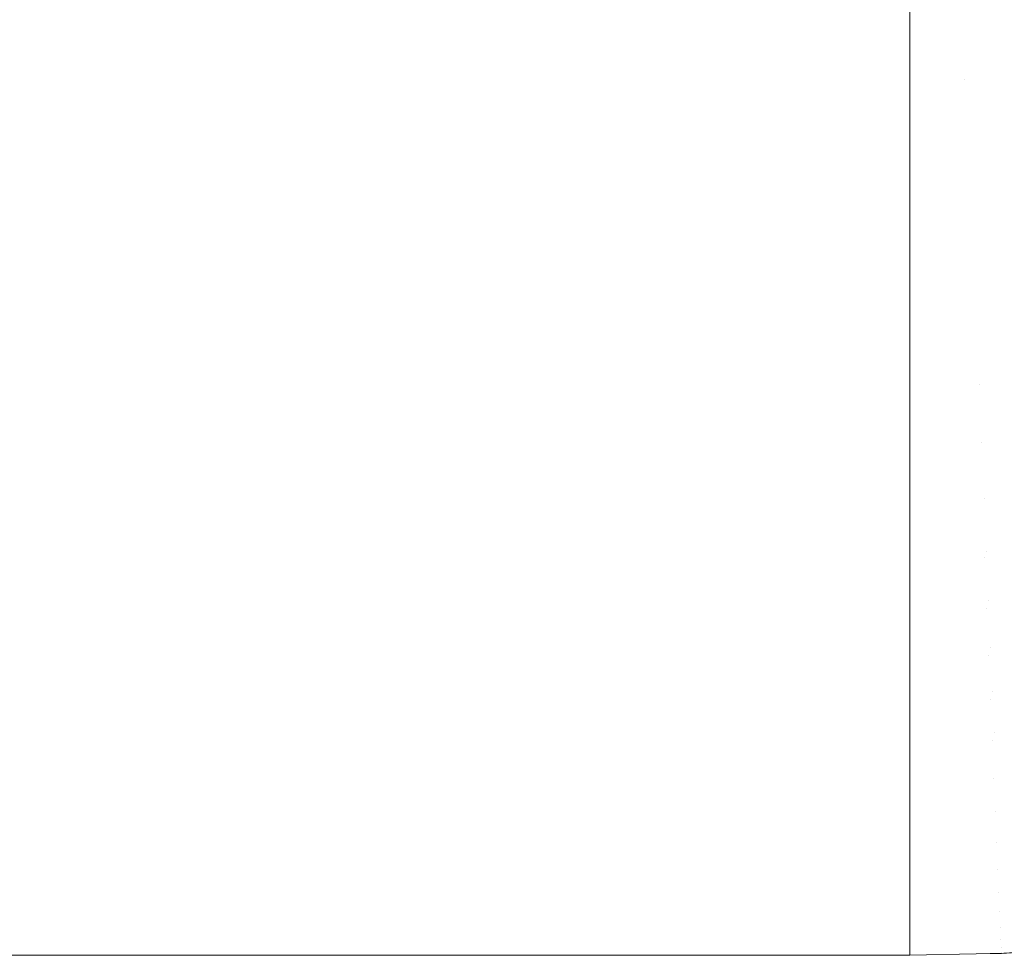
# Model space of a CAD drawing. Header units: centimetres. Extents: x -25.9 to 27.4, y -28.2 to -26.4.
# Tile 164 of 199: x 27.2303 to 27.2758, y -28.16 to -28.1167. Entities that reach past the tile are written whole.
import ezdxf

# ---------------------------------------------------------------- set-up
doc = ezdxf.new("R2010")
doc.units = ezdxf.units.CM
doc.header["$LTSCALE"] = 2.54
doc.layers.add('Lucido design-1', color=7, linetype='Continuous')

# ---------------------------------------------------------------- blocks, each defined once
blk = doc.blocks.new('Gruppo-4-1')
at = {"color": 7, "linetype": 'Continuous', "lineweight": 9}
for points, invisible_edges in [([(27.271439, -28.117347, 539.738133), (27.271439, -28.115074, 539.736566), (27.273841, -28.115021, 539.736566), (27.273987, -28.11836, 539.738869)], 14), ([(27.27653, -28.118193, 539.738869), (27.273987, -28.11836, 539.738869), (27.273841, -28.115021, 539.736566), (27.276239, -28.114864, 539.736566)], 15), ([(27.271439, -28.115074, 539.736566), (27.271439, -28.117347, 539.738133), (-25.828561, -28.117347, 539.738133), (-25.828561, -28.115074, 539.736566)], 10), ([(27.276196, -28.11589, 540.50282), (27.273819, -28.116042, 540.50282), (27.273966, -28.119497, 540.500369), (27.276489, -28.119336, 540.500369)], 15), ([(-25.828561, -28.116092, 540.50282), (-25.828561, -28.119462, 540.500431), (27.271439, -28.119462, 540.500431), (27.271439, -28.116092, 540.50282)], 10), ([(27.273966, -28.119497, 540.500369), (27.273819, -28.116042, 540.50282), (27.271439, -28.116092, 540.50282), (27.271439, -28.119462, 540.500431)], 11), ([(-25.828561, -28.118416, 539.738869), (-25.828561, -28.117347, 539.738133), (27.271439, -28.117347, 539.738133), (27.271439, -28.118416, 539.738869)], 10), ([(27.273987, -28.11836, 539.738869), (27.271439, -28.118416, 539.738869), (27.271439, -28.117347, 539.738133)], 9), ([(27.276817, -28.121477, 539.741346), (27.27413, -28.121653, 539.741346), (27.273987, -28.11836, 539.738869), (27.27653, -28.118193, 539.738869)], 15), ([(27.271439, -28.118416, 539.738869), (27.271439, -28.120866, 539.740711), (-25.828561, -28.120866, 539.740711), (-25.828561, -28.118416, 539.738869)], 10), ([(27.271439, -28.120866, 539.740711), (27.271439, -28.118416, 539.738869), (27.273987, -28.11836, 539.738869), (27.27413, -28.121653, 539.741346)], 14), ([(27.271439, -28.11955, 540.500369), (27.271439, -28.119462, 540.500431), (-25.828561, -28.119462, 540.500431), (-25.828561, -28.11955, 540.500369)], 10), ([(27.271439, -28.121345, 540.499007), (27.271439, -28.11955, 540.500369), (-25.828561, -28.11955, 540.500369), (-25.828561, -28.121345, 540.499007)], 10), ([(27.271439, -28.119462, 540.500431), (27.271439, -28.11955, 540.500369), (27.273966, -28.119497, 540.500369)], 10), ([(27.273966, -28.119497, 540.500369), (27.271439, -28.11955, 540.500369), (27.271439, -28.121345, 540.499007), (27.274042, -28.12129, 540.499007)], 13), ([(27.276489, -28.119336, 540.500369), (27.273966, -28.119497, 540.500369), (27.274042, -28.12129, 540.499007), (27.276641, -28.121124, 540.499007)], 15), ([(-25.828561, -28.121712, 539.741346), (-25.828561, -28.120866, 539.740711), (27.271439, -28.120866, 539.740711), (27.271439, -28.121712, 539.741346)], 10), ([(27.27413, -28.121653, 539.741346), (27.271439, -28.121712, 539.741346), (27.271439, -28.120866, 539.740711)], 9), ([(-25.828561, -28.121345, 540.499007), (-25.828561, -28.122808, 540.49782), (27.271439, -28.122808, 540.49782), (27.271439, -28.121345, 540.499007)], 10), ([(27.274042, -28.12129, 540.499007), (27.271439, -28.121345, 540.499007), (27.271439, -28.122808, 540.49782)], 9), ([(27.271439, -28.122808, 540.49782), (27.271439, -28.124614, 540.496355), (27.274181, -28.124556, 540.496355), (27.274042, -28.12129, 540.499007)], 14), ([(27.276641, -28.121124, 540.499007), (27.274042, -28.12129, 540.499007), (27.274181, -28.124556, 540.496355), (27.276918, -28.124382, 540.496355)], 15), ([(27.271439, -28.121712, 539.741346), (27.271439, -28.124271, 539.743439), (-25.828561, -28.124271, 539.743439), (-25.828561, -28.121712, 539.741346)], 10), ([(27.271439, -28.124271, 539.743439), (27.271439, -28.121712, 539.741346), (27.27413, -28.121653, 539.741346), (27.274268, -28.124799, 539.743921)], 14), ([(27.277092, -28.124614, 539.743921), (27.274268, -28.124799, 539.743921), (27.27413, -28.121653, 539.741346), (27.276817, -28.121477, 539.741346)], 15), ([(27.271439, -28.124614, 540.496355), (27.271439, -28.122808, 540.49782), (-25.828561, -28.122808, 540.49782), (-25.828561, -28.124614, 540.496355)], 10), ([(-25.828561, -28.124861, 539.743921), (-25.828561, -28.124271, 539.743439), (27.271439, -28.124271, 539.743439), (27.271439, -28.124861, 539.743921)], 10), ([(-25.828561, -28.124614, 540.496355), (-25.828561, -28.126053, 540.495084), (27.271439, -28.126053, 540.495084), (27.271439, -28.124614, 540.496355)], 10), ([(27.274268, -28.124799, 539.743921), (27.271439, -28.124861, 539.743921), (27.271439, -28.124271, 539.743439)], 9), ([(27.274181, -28.124556, 540.496355), (27.271439, -28.124614, 540.496355), (27.271439, -28.126053, 540.495084)], 9), ([(27.271439, -28.126053, 540.495084), (27.271439, -28.127782, 540.493556), (27.274315, -28.127721, 540.493556), (27.274181, -28.124556, 540.496355)], 14), ([(27.276918, -28.124382, 540.496355), (27.274181, -28.124556, 540.496355), (27.274315, -28.127721, 540.493556), (27.277187, -28.127538, 540.493556)], 15), ([(27.277357, -28.127647, 539.746625), (27.274401, -28.127841, 539.746625), (27.274268, -28.124799, 539.743921), (27.277092, -28.124614, 539.743921)], 15), ([(27.271439, -28.124861, 539.743921), (27.271439, -28.127553, 539.746312), (-25.828561, -28.127553, 539.746312), (-25.828561, -28.124861, 539.743921)], 10), ([(27.271439, -28.127553, 539.746312), (27.271439, -28.124861, 539.743921), (27.274268, -28.124799, 539.743921), (27.274401, -28.127841, 539.746625)], 14), ([(27.271439, -28.127782, 540.493556), (27.271439, -28.126053, 540.495084), (-25.828561, -28.126053, 540.495084), (-25.828561, -28.127782, 540.493556)], 10), ([(-25.828561, -28.127905, 539.746625), (-25.828561, -28.127553, 539.746312), (27.271439, -28.127553, 539.746312), (27.271439, -28.127905, 539.746625)], 10), ([(-25.828561, -28.127782, 540.493556), (-25.828561, -28.129179, 540.492213), (27.271439, -28.129179, 540.492213), (27.271439, -28.127782, 540.493556)], 10), ([(27.274401, -28.127841, 539.746625), (27.271439, -28.127905, 539.746625), (27.271439, -28.127553, 539.746312)], 9), ([(27.274315, -28.127721, 540.493556), (27.271439, -28.127782, 540.493556), (27.271439, -28.129179, 540.492213)], 9), ([(27.271439, -28.129179, 540.492213), (27.271439, -28.130825, 540.49063), (27.274444, -28.130761, 540.49063), (27.274315, -28.127721, 540.493556)], 14), ([(27.277187, -28.127538, 540.493556), (27.274315, -28.127721, 540.493556), (27.274444, -28.130761, 540.49063), (27.277445, -28.13057, 540.49063)], 15), ([(27.277613, -28.130571, 539.749452), (27.274529, -28.130773, 539.749452), (27.274401, -28.127841, 539.746625), (27.277357, -28.127647, 539.746625)], 15), ([(27.271439, -28.127905, 539.746625), (27.271439, -28.130708, 539.749325), (-25.828561, -28.130708, 539.749325), (-25.828561, -28.127905, 539.746625)], 10), ([(27.271439, -28.130708, 539.749325), (27.271439, -28.127905, 539.746625), (27.274401, -28.127841, 539.746625), (27.274529, -28.130773, 539.749452)], 14), ([(27.271439, -28.130825, 540.49063), (27.271439, -28.129179, 540.492213), (-25.828561, -28.129179, 540.492213), (-25.828561, -28.130825, 540.49063)], 10), ([(-25.828561, -28.13084, 539.749452), (-25.828561, -28.130708, 539.749325), (27.271439, -28.130708, 539.749325), (27.271439, -28.13084, 539.749452)], 10), ([(-25.828561, -28.130825, 540.49063), (-25.828561, -28.13218, 540.489212), (27.271439, -28.13218, 540.489212), (27.271439, -28.130825, 540.49063)], 10), ([(-25.828561, -28.13366, 539.7524), (-25.828561, -28.13084, 539.749452), (27.271439, -28.13084, 539.749452), (27.271439, -28.13366, 539.7524)], 10), ([(27.274529, -28.130773, 539.749452), (27.271439, -28.13084, 539.749452), (27.271439, -28.130708, 539.749325)], 9), ([(27.274444, -28.130761, 540.49063), (27.271439, -28.130825, 540.49063), (27.271439, -28.13218, 540.489212)], 9), ([(27.271439, -28.13218, 540.489212), (27.271439, -28.133739, 540.48758), (27.274568, -28.133672, 540.48758), (27.274444, -28.130761, 540.49063)], 14), ([(27.274652, -28.13359, 539.7524), (27.271439, -28.13366, 539.7524), (27.271439, -28.13084, 539.749452), (27.274529, -28.130773, 539.749452)], 13), ([(27.277445, -28.13057, 540.49063), (27.274444, -28.130761, 540.49063), (27.274568, -28.133672, 540.48758), (27.277692, -28.133473, 540.48758)], 15), ([(27.277858, -28.13338, 539.7524), (27.274652, -28.13359, 539.7524), (27.274529, -28.130773, 539.749452), (27.277613, -28.130571, 539.749452)], 15), ([(27.271439, -28.133739, 540.48758), (27.271439, -28.13218, 540.489212), (-25.828561, -28.13218, 540.489212), (-25.828561, -28.133739, 540.48758)], 10), ([(27.271439, -28.13366, 539.7524), (27.271439, -28.133726, 539.752476), (-25.828561, -28.133726, 539.752476), (-25.828561, -28.13366, 539.7524)], 10), ([(-25.828561, -28.136359, 539.755464), (-25.828561, -28.133726, 539.752476), (27.271439, -28.133726, 539.752476), (27.271439, -28.136359, 539.755464)], 10), ([(27.274652, -28.13359, 539.7524), (27.274769, -28.136287, 539.755464), (27.271439, -28.136359, 539.755464), (27.271439, -28.133726, 539.752476)], 11), ([(27.271439, -28.133726, 539.752476), (27.271439, -28.13366, 539.7524), (27.274652, -28.13359, 539.7524)], 10), ([(27.274568, -28.133672, 540.48758), (27.271439, -28.133739, 540.48758), (27.271439, -28.135051, 540.486086)], 9), ([(27.271439, -28.135051, 540.486086), (27.271439, -28.136519, 540.484414), (27.274686, -28.13645, 540.484414), (27.274568, -28.133672, 540.48758)], 14), ([(27.277692, -28.133473, 540.48758), (27.274568, -28.133672, 540.48758), (27.274686, -28.13645, 540.484414), (27.277928, -28.136243, 540.484414)], 15), ([(27.278094, -28.136069, 539.755464), (27.274769, -28.136287, 539.755464), (27.274652, -28.13359, 539.7524), (27.277858, -28.13338, 539.7524)], 15), ([(-25.828561, -28.133739, 540.48758), (-25.828561, -28.135051, 540.486086), (27.271439, -28.135051, 540.486086), (27.271439, -28.133739, 540.48758)], 10), ([(27.271439, -28.136519, 540.484414), (27.271439, -28.135051, 540.486086), (-25.828561, -28.135051, 540.486086), (-25.828561, -28.136519, 540.484414)], 10), ([(27.271439, -28.136359, 539.755464), (27.271439, -28.136599, 539.755759), (-25.828561, -28.136599, 539.755759), (-25.828561, -28.136359, 539.755464)], 10), ([(27.274769, -28.136287, 539.755464), (27.274882, -28.138859, 539.758638), (27.271439, -28.138934, 539.758638), (27.271439, -28.136599, 539.755759)], 11), ([(27.271439, -28.136599, 539.755759), (27.271439, -28.136359, 539.755464), (27.274769, -28.136287, 539.755464)], 10), ([(27.274686, -28.13645, 540.484414), (27.271439, -28.136519, 540.484414), (27.271439, -28.137786, 540.482842)], 9), ([(27.271439, -28.137786, 540.482842), (27.271439, -28.13916, 540.481137), (27.274798, -28.139089, 540.481137), (27.274686, -28.13645, 540.484414)], 14), ([(27.277928, -28.136243, 540.484414), (27.274686, -28.13645, 540.484414), (27.274798, -28.139089, 540.481137), (27.278152, -28.138875, 540.481137)], 15), ([(27.278318, -28.138634, 539.758638), (27.274882, -28.138859, 539.758638), (27.274769, -28.136287, 539.755464), (27.278094, -28.136069, 539.755464)], 15), ([(-25.828561, -28.136519, 540.484414), (-25.828561, -28.137786, 540.482842), (27.271439, -28.137786, 540.482842), (27.271439, -28.136519, 540.484414)], 10), ([(-25.828561, -28.138934, 539.758638), (-25.828561, -28.136599, 539.755759), (27.271439, -28.136599, 539.755759), (27.271439, -28.138934, 539.758638)], 10), ([(27.271439, -28.13916, 540.481137), (27.271439, -28.137786, 540.482842), (-25.828561, -28.137786, 540.482842), (-25.828561, -28.13916, 540.481137)], 10), ([(27.278531, -28.141069, 539.761917), (27.274988, -28.141302, 539.761917), (27.274882, -28.138859, 539.758638), (27.278318, -28.138634, 539.758638)], 15), ([(27.271439, -28.138934, 539.758638), (27.271439, -28.139326, 539.759164), (-25.828561, -28.139326, 539.759164), (-25.828561, -28.138934, 539.758638)], 10), ([(-25.828561, -28.13916, 540.481137), (-25.828561, -28.140382, 540.479484), (27.271439, -28.140382, 540.479484), (27.271439, -28.13916, 540.481137)], 10), ([(27.274882, -28.138859, 539.758638), (27.274988, -28.141302, 539.761917), (27.271439, -28.141379, 539.761917), (27.271439, -28.139326, 539.759164)], 11), ([(27.271439, -28.139326, 539.759164), (27.271439, -28.138934, 539.758638), (27.274882, -28.138859, 539.758638)], 10), ([(27.274904, -28.141585, 540.477756), (27.274798, -28.139089, 540.481137), (27.271439, -28.13916, 540.481137), (27.271439, -28.140382, 540.479484)], 11), ([(27.278152, -28.138875, 540.481137), (27.274798, -28.139089, 540.481137), (27.274904, -28.141585, 540.477756), (27.278364, -28.141365, 540.477756)], 15), ([(-25.828561, -28.141379, 539.761917), (-25.828561, -28.139326, 539.759164), (27.271439, -28.139326, 539.759164), (27.271439, -28.141379, 539.761917)], 10), ([(27.271439, -28.141659, 540.477756), (27.271439, -28.140382, 540.479484), (-25.828561, -28.140382, 540.479484), (-25.828561, -28.141659, 540.477756)], 10), ([(27.271439, -28.140382, 540.479484), (27.271439, -28.141659, 540.477756), (27.274904, -28.141585, 540.477756)], 10), ([(27.271439, -28.141379, 539.761917), (27.271439, -28.141903, 539.762684), (-25.828561, -28.141903, 539.762684), (-25.828561, -28.141379, 539.761917)], 10), ([(27.274988, -28.141302, 539.761917), (27.275089, -28.14361, 539.765297), (27.271439, -28.14369, 539.765297), (27.271439, -28.141903, 539.762684)], 11), ([(27.271439, -28.141903, 539.762684), (27.271439, -28.141379, 539.761917), (27.274988, -28.141302, 539.761917)], 10), ([(27.278364, -28.141365, 540.477756), (27.274904, -28.141585, 540.477756), (27.275004, -28.143935, 540.474275), (27.278563, -28.143708, 540.474275)], 15), ([(27.278733, -28.143371, 539.765297), (27.275089, -28.14361, 539.765297), (27.274988, -28.141302, 539.761917), (27.278531, -28.141069, 539.761917)], 15), ([(-25.828561, -28.141659, 540.477756), (-25.828561, -28.142833, 540.476019), (27.271439, -28.142833, 540.476019), (27.271439, -28.141659, 540.477756)], 10), ([(-25.828561, -28.14369, 539.765297), (-25.828561, -28.141903, 539.762684), (27.271439, -28.141903, 539.762684), (27.271439, -28.14369, 539.765297)], 10), ([(27.275004, -28.143935, 540.474275), (27.274904, -28.141585, 540.477756), (27.271439, -28.141659, 540.477756), (27.271439, -28.142833, 540.476019)], 11), ([(27.271439, -28.144011, 540.474275), (27.271439, -28.142833, 540.476019), (-25.828561, -28.142833, 540.476019), (-25.828561, -28.144011, 540.474275)], 10), ([(27.271439, -28.142833, 540.476019), (27.271439, -28.144011, 540.474275), (27.275004, -28.143935, 540.474275)], 10), ([(27.271439, -28.14369, 539.765297), (27.271439, -28.144324, 539.766313), (-25.828561, -28.144324, 539.766313), (-25.828561, -28.14369, 539.765297)], 10), ([(27.275089, -28.14361, 539.765297), (27.275184, -28.14578, 539.768772), (27.271439, -28.145862, 539.768772), (27.271439, -28.144324, 539.766313)], 11), ([(27.271439, -28.144324, 539.766313), (27.271439, -28.14369, 539.765297), (27.275089, -28.14361, 539.765297)], 10), ([(27.278563, -28.143708, 540.474275), (27.275004, -28.143935, 540.474275), (27.275098, -28.146135, 540.470703), (27.27875, -28.145902, 540.470703)], 15), ([(27.278922, -28.145535, 539.768772), (27.275184, -28.14578, 539.768772), (27.275089, -28.14361, 539.765297), (27.278733, -28.143371, 539.765297)], 15), ([(-25.828561, -28.144011, 540.474275), (-25.828561, -28.145134, 540.472453), (27.271439, -28.145134, 540.472453), (27.271439, -28.144011, 540.474275)], 10), ([(27.275098, -28.146135, 540.470703), (27.275004, -28.143935, 540.474275), (27.271439, -28.144011, 540.474275), (27.271439, -28.145134, 540.472453)], 11), ([(-25.828561, -28.145862, 539.768772), (-25.828561, -28.144324, 539.766313), (27.271439, -28.144324, 539.766313), (27.271439, -28.145862, 539.768772)], 10), ([(27.271439, -28.146212, 540.470703), (27.271439, -28.145134, 540.472453), (-25.828561, -28.145134, 540.472453), (-25.828561, -28.146212, 540.470703)], 10), ([(27.271439, -28.145134, 540.472453), (27.271439, -28.146212, 540.470703), (27.275098, -28.146135, 540.470703)], 10), ([(27.279099, -28.147558, 539.772337), (27.275272, -28.147808, 539.772337), (27.275184, -28.14578, 539.768772), (27.278922, -28.145535, 539.768772)], 15), ([(27.271439, -28.145862, 539.768772), (27.271439, -28.146586, 539.770043), (-25.828561, -28.146586, 539.770043), (-25.828561, -28.145862, 539.768772)], 10), ([(27.275184, -28.14578, 539.768772), (27.275272, -28.147808, 539.772337), (27.271439, -28.147892, 539.772337), (27.271439, -28.146586, 539.770043)], 11), ([(27.271439, -28.146586, 539.770043), (27.271439, -28.145862, 539.768772), (27.275184, -28.14578, 539.768772)], 10), ([(27.27875, -28.145902, 540.470703), (27.275098, -28.146135, 540.470703), (27.275184, -28.148181, 540.467045), (27.278924, -28.147943, 540.467045)], 15), ([(-25.828561, -28.146212, 540.470703), (-25.828561, -28.147282, 540.468792), (27.271439, -28.147282, 540.468792), (27.271439, -28.146212, 540.470703)], 10), ([(27.275184, -28.148181, 540.467045), (27.275098, -28.146135, 540.470703), (27.271439, -28.146212, 540.470703), (27.271439, -28.147282, 540.468792)], 11), ([(-25.828561, -28.147892, 539.772337), (-25.828561, -28.146586, 539.770043), (27.271439, -28.146586, 539.770043), (27.271439, -28.147892, 539.772337)], 10), ([(27.271439, -28.148261, 540.467045), (27.271439, -28.147282, 540.468792), (-25.828561, -28.147282, 540.468792), (-25.828561, -28.148261, 540.467045)], 10), ([(27.271439, -28.147282, 540.468792), (27.271439, -28.148261, 540.467045), (27.275184, -28.148181, 540.467045)], 10), ([(27.275272, -28.147808, 539.772337), (27.275355, -28.14969, 539.775984), (27.271439, -28.149776, 539.775984), (27.271439, -28.148683, 539.773868)], 11), ([(27.271439, -28.148683, 539.773868), (27.271439, -28.147892, 539.772337), (27.275272, -28.147808, 539.772337)], 10), ([(27.279263, -28.149434, 539.775984), (27.275355, -28.14969, 539.775984), (27.275272, -28.147808, 539.772337), (27.279099, -28.147558, 539.772337)], 15), ([(27.271439, -28.147892, 539.772337), (27.271439, -28.148683, 539.773868), (-25.828561, -28.148683, 539.773868), (-25.828561, -28.147892, 539.772337)], 10), ([(-25.828561, -28.148261, 540.467045), (-25.828561, -28.149273, 540.465044), (27.271439, -28.149273, 540.465044), (27.271439, -28.148261, 540.467045)], 10), ([(27.275265, -28.15007, 540.463308), (27.275184, -28.148181, 540.467045), (27.271439, -28.148261, 540.467045), (27.271439, -28.149273, 540.465044)], 11), ([(27.278924, -28.147943, 540.467045), (27.275184, -28.148181, 540.467045), (27.275265, -28.15007, 540.463308), (27.279084, -28.149827, 540.463308)], 15), ([(-25.828561, -28.149776, 539.775984), (-25.828561, -28.148683, 539.773868), (27.271439, -28.148683, 539.773868), (27.271439, -28.149776, 539.775984)], 10), ([(27.271439, -28.150152, 540.463308), (27.271439, -28.149273, 540.465044), (-25.828561, -28.149273, 540.465044), (-25.828561, -28.150152, 540.463308)], 10), ([(27.271439, -28.149273, 540.465044), (27.271439, -28.150152, 540.463308), (27.275265, -28.15007, 540.463308)], 10), ([(27.279414, -28.151161, 539.77971), (27.27543, -28.151422, 539.77971), (27.275355, -28.14969, 539.775984), (27.279263, -28.149434, 539.775984)], 15), ([(27.271439, -28.149776, 539.775984), (27.271439, -28.150612, 539.77778), (-25.828561, -28.150612, 539.77778), (-25.828561, -28.149776, 539.775984)], 10), ([(27.275355, -28.14969, 539.775984), (27.27543, -28.151422, 539.77971), (27.271439, -28.15151, 539.77971), (27.271439, -28.150612, 539.77778)], 11), ([(27.271439, -28.150612, 539.77778), (27.271439, -28.149776, 539.775984), (27.275355, -28.14969, 539.775984)], 10), ([(27.275338, -28.1518, 540.459498), (27.275265, -28.15007, 540.463308), (27.271439, -28.150152, 540.463308), (27.271439, -28.151103, 540.461215)], 11), ([(27.279084, -28.149827, 540.463308), (27.275265, -28.15007, 540.463308), (27.275338, -28.1518, 540.459498), (27.279231, -28.151552, 540.459498)], 15), ([(-25.828561, -28.150152, 540.463308), (-25.828561, -28.151103, 540.461215), (27.271439, -28.151103, 540.461215), (27.271439, -28.150152, 540.463308)], 10), ([(-25.828561, -28.15151, 539.77971), (-25.828561, -28.150612, 539.77778), (27.271439, -28.150612, 539.77778), (27.271439, -28.15151, 539.77971)], 10), ([(27.271439, -28.151883, 540.459498), (27.271439, -28.151103, 540.461215), (-25.828561, -28.151103, 540.461215), (-25.828561, -28.151883, 540.459498)], 10), ([(27.271439, -28.151103, 540.461215), (27.271439, -28.151883, 540.459498), (27.275338, -28.1518, 540.459498)], 10), ([(27.271439, -28.152369, 539.781773), (27.271439, -28.15151, 539.77971), (27.27543, -28.151422, 539.77971), (27.275499, -28.153002, 539.783506)], 14), ([(27.279552, -28.152736, 539.783506), (27.275499, -28.153002, 539.783506), (27.27543, -28.151422, 539.77971), (27.279414, -28.151161, 539.77971)], 15), ([(27.271439, -28.15151, 539.77971), (27.271439, -28.152369, 539.781773), (-25.828561, -28.152369, 539.781773), (-25.828561, -28.15151, 539.77971)], 10), ([(-25.828561, -28.151883, 540.459498), (-25.828561, -28.152769, 540.457311), (27.271439, -28.152769, 540.457311), (27.271439, -28.151883, 540.459498)], 10), ([(27.275405, -28.153368, 540.455624), (27.275338, -28.1518, 540.459498), (27.271439, -28.151883, 540.459498), (27.271439, -28.152769, 540.457311)], 11), ([(27.279231, -28.151552, 540.459498), (27.275338, -28.1518, 540.459498), (27.275405, -28.153368, 540.455624), (27.279364, -28.153116, 540.455624)], 15), ([(-25.828561, -28.15309, 539.783506), (-25.828561, -28.152369, 539.781773), (27.271439, -28.152369, 539.781773), (27.271439, -28.15309, 539.783506)], 10), ([(27.275499, -28.153002, 539.783506), (27.271439, -28.15309, 539.783506), (27.271439, -28.152369, 539.781773)], 9), ([(27.271439, -28.153452, 540.455624), (27.271439, -28.152769, 540.457311), (-25.828561, -28.152769, 540.457311), (-25.828561, -28.153452, 540.455624)], 10), ([(27.271439, -28.152769, 540.457311), (27.271439, -28.153452, 540.455624), (27.275405, -28.153368, 540.455624)], 10), ([(27.279676, -28.154155, 539.787368), (27.275561, -28.154425, 539.787368), (27.275499, -28.153002, 539.783506), (27.279552, -28.152736, 539.783506)], 15), ([(27.271439, -28.15309, 539.783506), (27.271439, -28.15395, 539.785838), (-25.828561, -28.15395, 539.785838), (-25.828561, -28.15309, 539.783506)], 10), ([(27.271439, -28.15395, 539.785838), (27.271439, -28.15309, 539.783506), (27.275499, -28.153002, 539.783506), (27.275561, -28.154425, 539.787368)], 14), ([(27.279364, -28.153116, 540.455624), (27.275405, -28.153368, 540.455624), (27.275464, -28.154772, 540.45169), (27.279483, -28.154515, 540.45169)], 15), ([(-25.828561, -28.153452, 540.455624), (-25.828561, -28.154268, 540.45334), (27.271439, -28.154268, 540.45334), (27.271439, -28.153452, 540.455624)], 10), ([(27.275464, -28.154772, 540.45169), (27.275405, -28.153368, 540.455624), (27.271439, -28.153452, 540.455624), (27.271439, -28.154268, 540.45334)], 11), ([(-25.828561, -28.154514, 539.787368), (-25.828561, -28.15395, 539.785838), (27.271439, -28.15395, 539.785838), (27.271439, -28.154514, 539.787368)], 10), ([(27.275561, -28.154425, 539.787368), (27.271439, -28.154514, 539.787368), (27.271439, -28.15395, 539.785838)], 9), ([(27.279786, -28.155415, 539.791289), (27.275616, -28.155689, 539.791289), (27.275561, -28.154425, 539.787368), (27.279676, -28.154155, 539.787368)], 15), ([(27.271439, -28.154857, 540.45169), (27.271439, -28.154268, 540.45334), (-25.828561, -28.154268, 540.45334), (-25.828561, -28.154857, 540.45169)], 10), ([(27.271439, -28.154514, 539.787368), (27.271439, -28.155354, 539.789969), (-25.828561, -28.155354, 539.789969), (-25.828561, -28.154514, 539.787368)], 10), ([(27.271439, -28.154268, 540.45334), (27.271439, -28.154857, 540.45169), (27.275464, -28.154772, 540.45169)], 10), ([(27.271439, -28.155354, 539.789969), (27.271439, -28.154514, 539.787368), (27.275561, -28.154425, 539.787368), (27.275616, -28.155689, 539.791289)], 14), ([(27.279483, -28.154515, 540.45169), (27.275464, -28.154772, 540.45169), (27.275517, -28.156009, 540.447705), (27.279588, -28.155749, 540.447705)], 15), ([(-25.828561, -28.154857, 540.45169), (-25.828561, -28.155597, 540.449309), (27.271439, -28.155597, 540.449309), (27.271439, -28.154857, 540.45169)], 10), ([(27.275517, -28.156009, 540.447705), (27.275464, -28.154772, 540.45169), (27.271439, -28.154857, 540.45169), (27.271439, -28.155597, 540.449309)], 11), ([(-25.828561, -28.15578, 539.791289), (-25.828561, -28.155354, 539.789969), (27.271439, -28.155354, 539.789969), (27.271439, -28.15578, 539.791289)], 10), ([(27.271439, -28.156095, 540.447705), (27.271439, -28.155597, 540.449309), (-25.828561, -28.155597, 540.449309), (-25.828561, -28.156095, 540.447705)], 10), ([(27.275616, -28.155689, 539.791289), (27.271439, -28.15578, 539.791289), (27.271439, -28.155354, 539.789969)], 9), ([(27.271439, -28.155597, 540.449309), (27.271439, -28.156095, 540.447705), (27.275517, -28.156009, 540.447705)], 10), ([(27.279883, -28.156515, 539.795262), (27.275665, -28.156791, 539.795262), (27.275616, -28.155689, 539.791289), (27.279786, -28.155415, 539.791289)], 15), ([(27.271439, -28.15578, 539.791289), (27.271439, -28.156576, 539.794156), (-25.828561, -28.156576, 539.794156), (-25.828561, -28.15578, 539.791289)], 10), ([(27.271439, -28.156576, 539.794156), (27.271439, -28.15578, 539.791289), (27.275616, -28.155689, 539.791289), (27.275665, -28.156791, 539.795262)], 14), ([(27.275562, -28.157078, 540.443675), (27.275517, -28.156009, 540.447705), (27.271439, -28.156095, 540.447705), (27.271439, -28.156753, 540.445226)], 11), ([(27.279588, -28.155749, 540.447705), (27.275517, -28.156009, 540.447705), (27.275562, -28.157078, 540.443675), (27.279679, -28.156815, 540.443675)], 15), ([(-25.828561, -28.156095, 540.447705), (-25.828561, -28.156753, 540.445226), (27.271439, -28.156753, 540.445226), (27.271439, -28.156095, 540.447705)], 10), ([(27.279964, -28.157451, 539.79928), (27.275706, -28.15773, 539.79928), (27.275665, -28.156791, 539.795262), (27.279883, -28.156515, 539.795262)], 15), ([(-25.828561, -28.156883, 539.795262), (-25.828561, -28.156576, 539.794156), (27.271439, -28.156576, 539.794156), (27.271439, -28.156883, 539.795262)], 10), ([(27.271439, -28.157165, 540.443675), (27.271439, -28.156753, 540.445226), (-25.828561, -28.156753, 540.445226), (-25.828561, -28.157165, 540.443675)], 10), ([(27.271439, -28.156883, 539.795262), (27.271439, -28.157615, 539.798393), (-25.828561, -28.157615, 539.798393), (-25.828561, -28.156883, 539.795262)], 10), ([(27.275665, -28.156791, 539.795262), (27.271439, -28.156883, 539.795262), (27.271439, -28.156576, 539.794156)], 9), ([(27.271439, -28.156753, 540.445226), (27.271439, -28.157165, 540.443675), (27.275562, -28.157078, 540.443675)], 10), ([(27.271439, -28.157615, 539.798393), (27.271439, -28.156883, 539.795262), (27.275665, -28.156791, 539.795262), (27.275706, -28.15773, 539.79928)], 14), ([(27.279679, -28.156815, 540.443675), (27.275562, -28.157078, 540.443675), (27.275601, -28.157977, 540.439608), (27.279755, -28.157712, 540.439608)], 15), ([(-25.828561, -28.157165, 540.443675), (-25.828561, -28.157736, 540.441097), (27.271439, -28.157736, 540.441097), (27.271439, -28.157165, 540.443675)], 10), ([(27.275601, -28.157977, 540.439608), (27.275562, -28.157078, 540.443675), (27.271439, -28.157165, 540.443675), (27.271439, -28.157736, 540.441097)], 11), ([(-25.828561, -28.157823, 539.79928), (-25.828561, -28.157615, 539.798393), (27.271439, -28.157615, 539.798393), (27.271439, -28.157823, 539.79928)], 10), ([(27.271439, -28.158065, 540.439608), (27.271439, -28.157736, 540.441097), (-25.828561, -28.157736, 540.441097), (-25.828561, -28.158065, 540.439608)], 10), ([(27.271439, -28.157823, 539.79928), (27.271439, -28.158469, 539.802671), (-25.828561, -28.158469, 539.802671), (-25.828561, -28.157823, 539.79928)], 10), ([(27.275706, -28.15773, 539.79928), (27.271439, -28.157823, 539.79928), (27.271439, -28.157615, 539.798393)], 9), ([(27.271439, -28.158469, 539.802671), (27.271439, -28.157823, 539.79928), (27.275706, -28.15773, 539.79928), (27.275739, -28.158503, 539.803337)], 14), ([(27.271439, -28.157736, 540.441097), (27.271439, -28.158065, 540.439608), (27.275601, -28.157977, 540.439608)], 10), ([(27.279755, -28.157712, 540.439608), (27.275601, -28.157977, 540.439608), (27.275632, -28.158706, 540.435511), (27.279817, -28.158439, 540.435511)], 15), ([(27.280032, -28.158221, 539.803337), (27.275739, -28.158503, 539.803337), (27.275706, -28.15773, 539.79928), (27.279964, -28.157451, 539.79928)], 15), ([(-25.828561, -28.158065, 540.439608), (-25.828561, -28.158542, 540.43693), (27.271439, -28.158542, 540.43693), (27.271439, -28.158065, 540.439608)], 10), ([(27.275632, -28.158706, 540.435511), (27.275601, -28.157977, 540.439608), (27.271439, -28.158065, 540.439608), (27.271439, -28.158542, 540.43693)], 11), ([(27.280085, -28.158825, 539.807427), (27.275766, -28.159108, 539.807427), (27.275739, -28.158503, 539.803337), (27.280032, -28.158221, 539.803337)], 15), ([(-25.828561, -28.158596, 539.803337), (-25.828561, -28.158469, 539.802671), (27.271439, -28.158469, 539.802671), (27.271439, -28.158596, 539.803337)], 10), ([(27.271439, -28.158795, 540.435511), (27.271439, -28.158542, 540.43693), (-25.828561, -28.158542, 540.43693), (-25.828561, -28.158795, 540.435511)], 10), ([(27.271439, -28.158596, 539.803337), (27.271439, -28.159136, 539.806982), (-25.828561, -28.159136, 539.806982), (-25.828561, -28.158596, 539.803337)], 10), ([(-25.828561, -28.158795, 540.435511), (-25.828561, -28.159171, 540.432733), (27.271439, -28.159171, 540.432733), (27.271439, -28.158795, 540.435511)], 10), ([(27.275739, -28.158503, 539.803337), (27.271439, -28.158596, 539.803337), (27.271439, -28.158469, 539.802671)], 9), ([(27.271439, -28.159136, 539.806982), (27.271439, -28.158596, 539.803337), (27.275739, -28.158503, 539.803337), (27.275766, -28.159108, 539.807427)], 14), ([(27.271439, -28.158542, 540.43693), (27.271439, -28.158795, 540.435511), (27.275632, -28.158706, 540.435511)], 10), ([(27.275655, -28.159263, 540.43139), (27.275632, -28.158706, 540.435511), (27.271439, -28.158795, 540.435511), (27.271439, -28.159171, 540.432733)], 11), ([(27.279817, -28.158439, 540.435511), (27.275632, -28.158706, 540.435511), (27.275655, -28.159263, 540.43139), (27.279864, -28.158995, 540.43139)], 15), ([(-25.828561, -28.159202, 539.807427), (-25.828561, -28.159136, 539.806982), (27.271439, -28.159136, 539.806982), (27.271439, -28.159202, 539.807427)], 10), ([(27.271439, -28.159353, 540.43139), (27.271439, -28.159171, 540.432733), (-25.828561, -28.159171, 540.432733), (-25.828561, -28.159353, 540.43139)], 10), ([(27.271439, -28.159202, 539.807427), (27.271439, -28.159615, 539.811318), (-25.828561, -28.159615, 539.811318), (-25.828561, -28.159202, 539.807427)], 10), ([(27.275766, -28.159108, 539.807427), (27.271439, -28.159202, 539.807427), (27.271439, -28.159136, 539.806982)], 9), ([(27.271439, -28.159615, 539.811318), (27.271439, -28.159202, 539.807427), (27.275766, -28.159108, 539.807427), (27.275785, -28.159544, 539.811541)], 14), ([(27.271439, -28.159171, 540.432733), (27.271439, -28.159353, 540.43139), (27.275655, -28.159263, 540.43139)], 10), ([(27.279864, -28.158995, 540.43139), (27.275655, -28.159263, 540.43139), (27.275672, -28.159649, 540.427254), (27.279897, -28.15938, 540.427254)], 15), ([(27.280123, -28.15926, 539.811541), (27.275785, -28.159544, 539.811541), (27.275766, -28.159108, 539.807427), (27.280085, -28.158825, 539.807427)], 15), ([(-25.828561, -28.159353, 540.43139), (-25.828561, -28.159622, 540.428512), (27.271439, -28.159622, 540.428512), (27.271439, -28.159353, 540.43139)], 10), ([(-25.828561, -28.159639, 539.811541), (-25.828561, -28.159615, 539.811318), (27.271439, -28.159615, 539.811318), (27.271439, -28.159639, 539.811541)], 10), ([(27.271439, -28.159739, 540.427254), (27.271439, -28.159622, 540.428512), (-25.828561, -28.159622, 540.428512), (-25.828561, -28.159739, 540.427254)], 10), ([(27.271439, -28.159639, 539.811541), (27.271439, -28.159905, 539.815671), (-25.828561, -28.159905, 539.815671), (-25.828561, -28.159639, 539.811541)], 10), ([(27.275672, -28.159649, 540.427254), (27.275655, -28.159263, 540.43139), (27.271439, -28.159353, 540.43139), (27.271439, -28.159622, 540.428512)], 11), ([(27.275785, -28.159544, 539.811541), (27.271439, -28.159639, 539.811541), (27.271439, -28.159615, 539.811318)], 9), ([(27.275796, -28.15981, 539.815674), (27.271439, -28.159905, 539.815674), (27.271439, -28.159639, 539.811541), (27.275785, -28.159544, 539.811541)], 13), ([(27.271439, -28.159622, 540.428512), (27.271439, -28.159739, 540.427254), (27.275672, -28.159649, 540.427254)], 10), ([(27.275681, -28.159863, 540.423108), (27.275672, -28.159649, 540.427254), (27.271439, -28.159739, 540.427254), (27.271439, -28.159892, 540.424277)], 11), ([(27.279897, -28.15938, 540.427254), (27.275672, -28.159649, 540.427254), (27.275681, -28.159863, 540.423108), (27.279915, -28.159593, 540.423108)], 15), ([(27.279915, -28.159593, 540.423108), (27.275681, -28.159863, 540.423108), (27.275683, -28.15991, 540.420033), (27.278658, -28.15972, 540.420033)], 11), ([(27.280146, -28.159525, 539.815674), (27.275796, -28.15981, 539.815674), (27.275785, -28.159544, 539.811541), (27.280123, -28.15926, 539.811541)], 15), ([(27.278658, -28.159718, 539.820033), (27.275801, -28.159905, 539.820033), (27.275796, -28.15981, 539.815674), (27.280146, -28.159525, 539.815674)], 14), ([(-25.828561, -28.159739, 540.427254), (-25.828561, -28.159892, 540.424277), (27.271439, -28.159892, 540.424277), (27.271439, -28.159739, 540.427254)], 10), ([(27.271439, -28.159953, 540.423108), (27.271439, -28.159892, 540.424277), (-25.828561, -28.159892, 540.424277), (-25.828561, -28.159953, 540.423108)], 10), ([(27.271439, -28.16, 539.820033), (-25.828561, -28.16, 539.820033), (-25.828561, -28.159905, 539.815671), (27.271439, -28.159905, 539.815671)], 4), ([(-25.828561, -28.159953, 540.423108), (-25.828561, -28.16, 540.420033), (27.271439, -28.16, 540.420033), (27.271439, -28.159953, 540.423108)], 8), ([(27.274513, -28.159933, 539.820033), (27.271439, -28.16, 539.820033), (27.271439, -28.159905, 539.815674), (27.275796, -28.15981, 539.815674)], 12), ([(27.275681, -28.159863, 540.423108), (27.271439, -28.159953, 540.423108), (27.271439, -28.16, 540.420033), (27.274513, -28.159935, 540.420033)], 9), ([(27.271439, -28.159892, 540.424277), (27.271439, -28.159953, 540.423108), (27.275681, -28.159863, 540.423108)], 10), ([(27.274513, -28.159933, 539.820033), (27.274513, -28.159935, 540.420033), (27.271439, -28.16, 540.420033), (27.271439, -28.16, 539.820033)], 1), ([(27.275796, -28.15981, 539.815674), (27.275801, -28.159905, 539.820033), (27.274513, -28.159933, 539.820033)], 9), ([(27.274513, -28.159935, 540.420033), (27.275683, -28.15991, 540.420033), (27.275681, -28.159863, 540.423108)], 10), ([(27.275683, -28.15991, 540.420033), (27.274513, -28.159935, 540.420033), (27.274513, -28.159933, 539.820033), (27.275801, -28.159905, 539.820033)], 10), ([(27.275801, -28.159905, 539.820033), (27.278658, -28.159718, 539.820033), (27.278658, -28.15972, 540.420033), (27.275683, -28.15991, 540.420033)], 10)]:
    blk.add_3dface(points, dxfattribs=dict(at, invisible_edges=invisible_edges))
blk.add_3dface([(-25.828561, -28.16, 540.420033), (-25.828561, -28.16, 539.820033), (27.271439, -28.16, 539.820033), (27.271439, -28.16, 540.420033)], dxfattribs=at)

msp = doc.modelspace()

# ---------------------------------------------------------------- block references
at = {"layer": 'Lucido design-1', "color": 7}
msp.add_blockref('Gruppo-4-1', (0, 0), dxfattribs=at)

doc.saveas('drawing.dxf')
